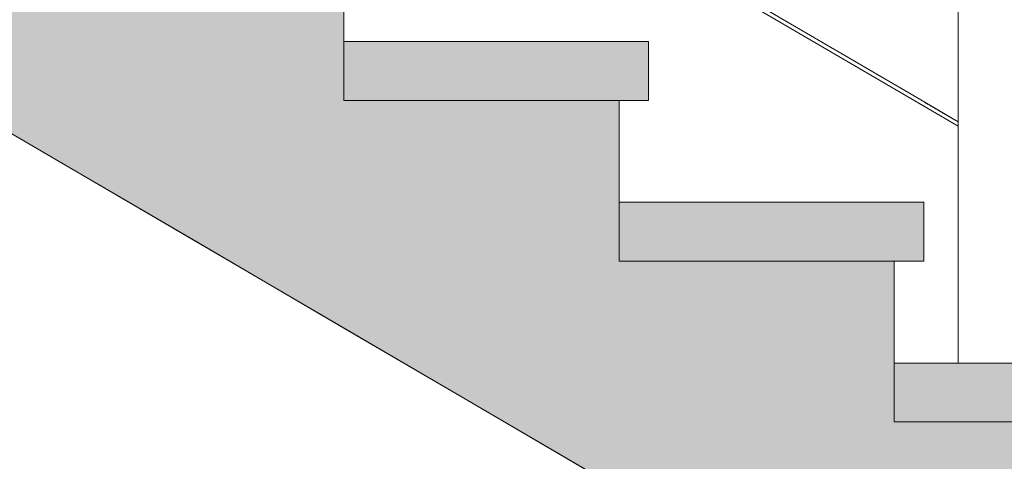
# Model space of a CAD drawing. Header units: millimetres. Extents: x -101298 to -58298, y 45839 to 66839.
# Tile 44 of 124: x -84967 to -83965, y 54715 to 55164. Entities that reach past the tile are written whole.
import ezdxf

# ---------------------------------------------------------------- set-up
doc = ezdxf.new("R2010")
doc.units = ezdxf.units.MM
doc.header["$MEASUREMENT"] = 0
doc.linetypes.add('Wipeout_Contour', pattern=[1000, 0, -1000])
doc.layers.add('Nowe_Konstrukcja - Schody', color=7, linetype='Continuous')
doc.layers.add('Nowe_Konstrukcja - Ściany zew', color=7, linetype='Continuous')
for name, color, linetype, lineweight, true_color in [('Nowe_Konstrukcja - Schody_Nr_pióra__101', 250, 'Continuous', 13, 0x333333), ('Nowe_Konstrukcja - Schody_Nr_pióra__116', 7, 'Continuous', 13, 0xcccccc), ('Nowe_Konstrukcja - Stropy_Nr_pióra__23', 7, 'Continuous', 13, 0x858585)]:
    doc.layers.add(name, color=color, linetype=linetype, lineweight=lineweight, true_color=true_color)
doc.layers.add('Nowe_Konstrukcja - Schody_Nr_pióra__3', color=7, linetype='Continuous', lineweight=13)
doc.layers.add('Nowe_Konstrukcja - Stropy_Nr_pióra__21', color=7, linetype='Continuous', lineweight=20)

msp = doc.modelspace()

# ---------------------------------------------------------------- linework, layer by layer
at = {"layer": 'Nowe_Konstrukcja - Schody_Nr_pióra__3', "color": 7, "linetype": 'Continuous', "lineweight": 13}
for p, q in [((-84917.3, 55014.1), (-85101, 55121.5)), ((-84791.2, 54940.4), (-84917.3, 55014.1))]:
    msp.add_line(p, q, dxfattribs=at)

# ---------------------------------------------------------------- wipeouts: each hides what was drawn before it
at = {"color": 254, "linetype": 'Wipeout_Contour', "lineweight": 0, "ltscale": 3609907.870501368}
msp.add_wipeout([(-84577.3, 55341.4), (-84638.2, 55305.8), (-84607.3, 55305.8), (-84607.3, 55245.8), (-84637.3, 55245.8), (-84637.3, 55142.1), (-84327.3, 55142.1), (-84327.3, 55082.1), (-84357.3, 55082.1), (-84357.3, 54978.5), (-84047.3, 54978.5), (-84047.3, 54918.5), (-84077.3, 54918.5), (-84077.3, 54814.9), (-83767.3, 54814.9), (-83767.3, 54754.9), (-83797.3, 54754.9), (-83797.3, 54651.2), (-83487.3, 54651.2), (-83487.3, 54591.2), (-83517.3, 54591.2), (-83517.3, 54487.6), (-83207.3, 54487.6), (-83207.3, 54427.6), (-83237.3, 54427.6), (-83237.3, 54324), (-83062.3, 54324), (-83062.3, 54500.5), (-83488.3, 54749.5), (-83768.3, 54913.1), (-83962.3, 55026.5), (-83962.3, 54814.9), (-84012.3, 54814.9), (-84012.3, 55055.7), (-84328.3, 55240.4), (-84539.2, 55363.7)], dxfattribs=at).dxf.layer = 'Nowe_Konstrukcja - Ściany zew'

# ---------------------------------------------------------------- next in the draw order: hatches: boundary and pattern name
at = {"layer": 'Nowe_Konstrukcja - Schody_Nr_pióra__116', "linetype": 'Continuous', "lineweight": 13, "true_color": 0xcccccc}
msp.add_hatch(color=254, dxfattribs=at).paths.add_polyline_path([(-84357.3, 54918.5), (-84047.3, 54918.5), (-84047.3, 54978.5), (-84357.3, 54978.5)])

# ---------------------------------------------------------------- next in the draw order: linework, layer by layer
at = {"layer": 'Nowe_Konstrukcja - Schody_Nr_pióra__3', "color": 7, "linetype": 'Continuous', "lineweight": 13}
for p, q in [((-84637.3, 55142.1), (-84637.3, 55245.8)), ((-84357.3, 54978.5), (-84047.3, 54978.5)), ((-84047.3, 54918.5), (-84047.3, 54978.5)), ((-84637.3, 54850.5), (-84791.2, 54940.4)), ((-84077.3, 54918.5), (-84047.3, 54918.5)), ((-84077.3, 54814.9), (-84077.3, 54918.5)), ((-84511.2, 54776.8), (-84637.3, 54850.5)), ((-84357.3, 54686.8), (-84511.2, 54776.8))]:
    msp.add_line(p, q, dxfattribs=at)

# ---------------------------------------------------------------- next in the draw order: wipeouts: each hides what was drawn before it
at = {"color": 254, "linetype": 'Wipeout_Contour', "lineweight": 0, "ltscale": 604696.292343}
msp.add_wipeout([(-84535.2, 55366), (-84327.3, 55244.4), (-84012.3, 55060.4), (-84012.3, 55169.1), (-84328.3, 55353.7), (-84442.2, 55420.3)], dxfattribs=at).dxf.layer = 'Nowe_Konstrukcja - Ściany zew'

# ---------------------------------------------------------------- next in the draw order: linework, layer by layer
at = {"layer": 'Nowe_Konstrukcja - Schody_Nr_pióra__3', "color": 7, "linetype": 'Continuous', "lineweight": 13}
msp.add_line((-84357.3, 54978.5), (-84357.3, 55082.1), dxfattribs=at)

# ---------------------------------------------------------------- next in the draw order: wipeouts: each hides what was drawn before it
at = {"color": 254, "linetype": 'Wipeout_Contour', "lineweight": 0, "ltscale": 402300.5642}
msp.add_wipeout([(-84012.3, 54814.9), (-83962.3, 54814.9), (-83962.3, 55843.4), (-84012.3, 55843.4)], dxfattribs=at).dxf.layer = 'Nowe_Konstrukcja - Schody'

# ---------------------------------------------------------------- next in the draw order: hatches: boundary and pattern name
at = {"layer": 'Nowe_Konstrukcja - Schody_Nr_pióra__116', "linetype": 'Continuous', "lineweight": 13, "true_color": 0xcccccc}
msp.add_hatch(color=254, dxfattribs=at).paths.add_polyline_path([(-84077.3, 54754.9), (-83767.3, 54754.9), (-83767.3, 54814.9), (-84077.3, 54814.9)])

# ---------------------------------------------------------------- next in the draw order: linework, layer by layer
at = {"layer": 'Nowe_Konstrukcja - Schody_Nr_pióra__3', "color": 7, "linetype": 'Continuous', "lineweight": 13}
msp.add_line((-84077.3, 54814.9), (-83767.3, 54814.9), dxfattribs=at)

# ---------------------------------------------------------------- next in the draw order: wipeouts: each hides what was drawn before it
at = {"color": 254, "linetype": 'Wipeout_Contour', "lineweight": 0, "ltscale": 401863.611117}
msp.add_wipeout([(-84048.3, 55076.8), (-84012.3, 55055.7), (-84012.3, 55056.4), (-84048, 55077.3)], dxfattribs=at).dxf.layer = 'Nowe_Konstrukcja - Schody'

# ---------------------------------------------------------------- next in the draw order: wipeouts: each hides what was drawn before it
at = {"color": 254, "linetype": 'Wipeout_Contour', "lineweight": 0, "ltscale": 401866.940142}
msp.add_wipeout([(-84047.3, 55078.5), (-84012.3, 55058), (-84012.3, 55059.7), (-84046.5, 55079.7)], dxfattribs=at).dxf.layer = 'Nowe_Konstrukcja - Schody'

# ---------------------------------------------------------------- next in the draw order: wipeouts: each hides what was drawn before it
at = {"color": 254, "linetype": 'Wipeout_Contour', "lineweight": 0, "ltscale": 401868.296536}
msp.add_wipeout([(-84046.5, 55079.7), (-84012.3, 55059.7), (-84012.3, 55060.4), (-84046.3, 55080.2)], dxfattribs=at).dxf.layer = 'Nowe_Konstrukcja - Schody'

# ---------------------------------------------------------------- next in the draw order: linework, layer by layer
at = {"layer": 'Nowe_Konstrukcja - Schody_Nr_pióra__101', "color": 250, "linetype": 'Continuous', "lineweight": 13, "true_color": 0x333333}
msp.add_line((-84012.3, 54814.9), (-84012.3, 55843.4), dxfattribs=at)

# ---------------------------------------------------------------- next in the draw order: wipeouts: each hides what was drawn before it
at = {"color": 254, "linetype": 'Wipeout_Contour', "lineweight": 0, "ltscale": 402594.335287}
msp.add_wipeout([(-84328, 55240.9), (-84328.3, 55240.4), (-84048.3, 55076.8), (-84048, 55077.3)], dxfattribs=at).dxf.layer = 'Nowe_Konstrukcja - Schody'

# ---------------------------------------------------------------- next in the draw order: wipeouts: each hides what was drawn before it
at = {"color": 254, "linetype": 'Wipeout_Contour', "lineweight": 0, "ltscale": 402594.82896}
msp.add_wipeout([(-84047.3, 55078.5), (-84046.5, 55079.7), (-84326.5, 55243.3), (-84327.3, 55242.1)], dxfattribs=at).dxf.layer = 'Nowe_Konstrukcja - Schody'

# ---------------------------------------------------------------- next in the draw order: wipeouts: each hides what was drawn before it
at = {"color": 254, "linetype": 'Wipeout_Contour', "lineweight": 0, "ltscale": 402595.033488}
msp.add_wipeout([(-84046.5, 55079.7), (-84046.3, 55080.2), (-84326.3, 55243.9), (-84326.5, 55243.3)], dxfattribs=at).dxf.layer = 'Nowe_Konstrukcja - Schody'

# ---------------------------------------------------------------- next in the draw order: hatches: boundary and pattern name
at = {"layer": 'Nowe_Konstrukcja - Schody_Nr_pióra__116', "linetype": 'Continuous', "lineweight": 13, "true_color": 0xcccccc}
msp.add_hatch(color=254, dxfattribs=at).paths.add_polyline_path([(-84637.3, 55082.1), (-84327.3, 55082.1), (-84327.3, 55142.1), (-84637.3, 55142.1)])
at = {"layer": 'Nowe_Konstrukcja - Stropy_Nr_pióra__23', "linetype": 'Continuous', "lineweight": 13, "true_color": 0x858585}
h = msp.add_hatch(dxfattribs=at)
h.set_pattern_fill('Beton_zbrojony_0001', color=252, style=0, pattern_type=2)
h.set_pattern_definition([(45, (0, 0), (-91.92388, 91.92388), []), (45, (-45.96, 45.96), (-91.92388, 91.92388), [97.5, -32.5])])
h.paths.add_polyline_path([(-86768.2, 55409.2), (-86767.6, 55209.4), (-86527.8, 55209.4), (-86507.8, 55209.4), (-86487.3, 55209.4), (-85251.4, 55209.4), (-82737.9, 53740.5), (-82677.3, 53705), (-82619.3, 53671.2), (-82618.7, 53670.8), (-82617.4, 53670), (-82616, 53669.2), (-82615.4, 53668.9), (-82551.2, 53631.4), (-82397.3, 53541.4), (-82271.2, 53467.7), (-82117.3, 53377.8), (-82110.8, 53374), (-82103, 53369.4), (-82095.9, 53369.4), (-82088.3, 53369.4), (-82088.3, 53349.4), (-70567.8, 53349.4), (-70567.8, 53149.5), (-70327.8, 53149.5), (-70327.8, 53549.4), (-70327.8, 54569.4), (-70567.8, 54569.4), (-70567.8, 53549.4), (-82088.3, 53549.4), (-82088.3, 53599.4), (-82088.3, 53649.4), (-82088.3, 53669.4), (-82117.3, 53669.4), (-82117.3, 53773), (-82222.2, 53773), (-82397.3, 53773), (-82397.3, 53936.7), (-82677.3, 53936.7), (-82677.3, 53996.7), (-82677.3, 54100.3), (-82957.3, 54100.3), (-82957.3, 54264), (-83237.3, 54264), (-83237.3, 54324), (-83237.3, 54427.6), (-83517.3, 54427.6), (-83517.3, 54487.6), (-83517.3, 54591.2), (-83797.3, 54591.2), (-83797.3, 54651.2), (-83797.3, 54754.9), (-84077.3, 54754.9), (-84077.3, 54814.9), (-84077.3, 54918.5), (-84357.3, 54918.5), (-84357.3, 54978.5), (-84357.3, 55082.1), (-84637.3, 55082.1), (-84637.3, 55142.1), (-84637.3, 55245.8), (-84917.3, 55245.8), (-84917.3, 55305.8), (-84917.3, 55409.4), (-84999.7, 55409.4), (-86507.8, 55409.4), (-86527.4, 55409.4)])

# ---------------------------------------------------------------- next in the draw order: linework, layer by layer
at = {"layer": 'Nowe_Konstrukcja - Schody_Nr_pióra__101', "color": 250, "linetype": 'Continuous', "lineweight": 13, "true_color": 0x333333}
for p, q in [((-84048.3, 55076.8), (-84328.3, 55240.4)), ((-84046.3, 55080.2), (-84326.3, 55243.9)), ((-84012.3, 55060.4), (-84046.3, 55080.2)), ((-84012.3, 55055.7), (-84048.3, 55076.8))]:
    msp.add_line(p, q, dxfattribs=at)
at = {"layer": 'Nowe_Konstrukcja - Schody_Nr_pióra__3', "color": 7, "linetype": 'Continuous', "lineweight": 13}
for p, q in [((-84637.3, 55142.1), (-84327.3, 55142.1)), ((-84327.3, 55082.1), (-84327.3, 55142.1)), ((-84357.3, 55082.1), (-84327.3, 55082.1))]:
    msp.add_line(p, q, dxfattribs=at)
at = {"layer": 'Nowe_Konstrukcja - Stropy_Nr_pióra__21', "color": 7, "linetype": 'Continuous', "lineweight": 20, "flags": 128}
for points in [[(-82957.3, 54264), (-83237.3, 54264), (-83237.3, 54324), (-83237.3, 54427.6), (-83517.3, 54427.6), (-83517.3, 54487.6), (-83517.3, 54591.2), (-83797.3, 54591.2), (-83797.3, 54651.2), (-83797.3, 54754.9), (-84077.3, 54754.9), (-84077.3, 54814.9), (-84077.3, 54918.5), (-84357.3, 54918.5), (-84357.3, 54978.5), (-84357.3, 55082.1), (-84637.3, 55082.1), (-84637.3, 55142.1), (-84637.3, 55245.8), (-84917.3, 55245.8), (-84917.3, 55305.8), (-84917.3, 55409.4), (-84999.7, 55409.4)], [(-86527.8, 55209.4), (-86507.8, 55209.4), (-86487.3, 55209.4), (-85251.4, 55209.4), (-82737.9, 53740.5), (-82677.3, 53705), (-82619.3, 53671.2), (-82618.7, 53670.8), (-82617.4, 53670), (-82616, 53669.2), (-82615.4, 53668.9), (-82551.2, 53631.4), (-82397.3, 53541.4), (-82271.2, 53467.7), (-82117.3, 53377.8), (-82110.8, 53374), (-82103, 53369.4), (-82095.9, 53369.4), (-82088.3, 53369.4), (-82088.3, 53349.4), (-70567.8, 53349.4)]]:
    msp.add_lwpolyline(points, dxfattribs=at)

doc.saveas('drawing.dxf')
